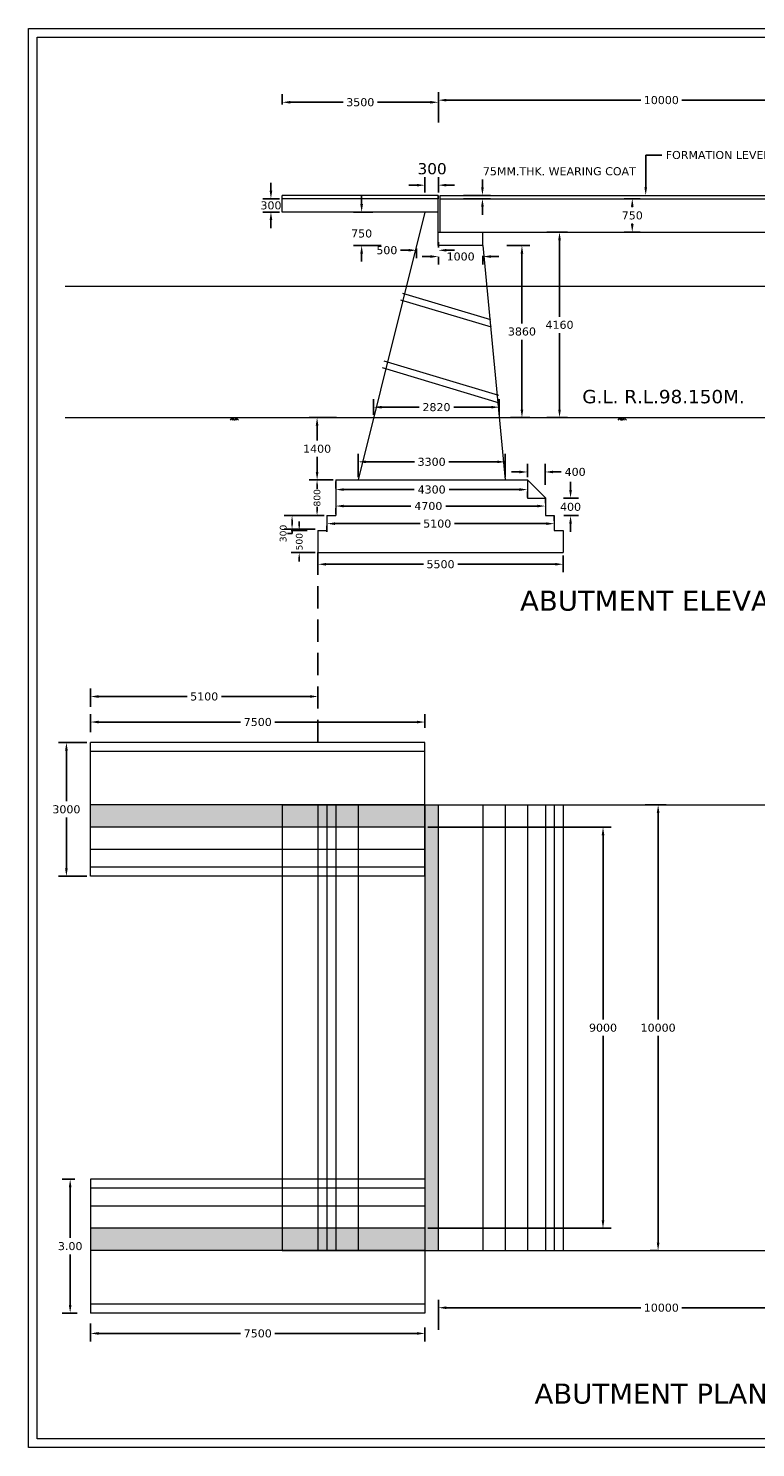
# Model space of a CAD drawing. Header units: metres. Extents: x 435.9 to 488.3, y 127.1 to 159.
# Tile 1 of 4: x 435.9 to 452.2, y 127.1 to 159. Entities that reach past the tile are written whole.
import ezdxf
from ezdxf import colors
from ezdxf.entities.mleader import LeaderData, LeaderLine
from ezdxf.math import Vec2, Vec3

# ---------------------------------------------------------------- set-up
doc = ezdxf.new("R2010")
doc.units = ezdxf.units.M
doc.header["$MEASUREMENT"] = 0
doc.linetypes.add('DASHED', pattern=[0.75, 0.5, -0.25])
doc.styles.get("Standard").update_dxf_attribs({"font": 'verdana.ttf'})
doc.dimstyles.get("Standard").update_dxf_attribs({"dimtxt": 0.18, "dimasz": 0.18, "dimexe": 0.18, "dimexo": 0.062, "dimgap": 0.09, "dimtad": 0, "dimtih": 1, "dimtoh": 1, "dimzin": 0, "dimdsep": 46, "dimtxsty": 'Standard', "dimcen": 0.09, "dimadec": 0, "dimazin": 0, "dimtfac": 1, "dimtofl": 0, "dimtmove": 0, "dimatfit": 3, "dimfxl": 1, "dimtolj": 1, "dimtzin": 0, "dimarcsym": 0})

# ---------------------------------------------------------------- blocks, each defined once
blk = doc.blocks.new('*D65')
at = {"color": 0, "lineweight": -2, "transparency": 16777216}
for p, q in [((445.084, 156.878), (445.084, 157.556)), ((445.264, 157.376), (449.625, 157.376)), ((454.904, 157.376), (450.542, 157.376)), ((455.084, 156.93), (455.084, 157.556))]:
    blk.add_line(p, q, dxfattribs=at)
at = {"color": 0, "transparency": 16777216}
for points in [[(445.264, 157.406), (445.264, 157.346), (445.084, 157.376)], [(454.904, 157.406), (454.904, 157.346), (455.084, 157.376)]]:
    blk.add_solid(points, dxfattribs=at)
at = {"layer": 'Defpoints', "color": 0, "transparency": 16777216}
for p in [(455.084, 157.376), (445.084, 156.816), (455.084, 156.868)]:
    blk.add_point(p, dxfattribs=at)
at = {"color": 0, "lineweight": 9, "transparency": 16777216, "insert": (450.084, 157.376), "char_height": 0.18, "attachment_point": 5}
blk.add_mtext('\\A1;10000', dxfattribs=at)
blk = doc.blocks.new('*D66')
at = {"color": 0, "lineweight": -2, "transparency": 16777216}
for p, q in [((442.384, 147.162), (442.384, 146.783)), ((447.884, 147.162), (447.884, 146.783)), ((442.564, 146.963), (444.748, 146.963)), ((447.704, 146.963), (445.519, 146.963))]:
    blk.add_line(p, q, dxfattribs=at)
at = {"color": 0, "transparency": 16777216}
for points in [[(442.564, 146.993), (442.564, 146.933), (442.384, 146.963)], [(447.704, 146.993), (447.704, 146.933), (447.884, 146.963)]]:
    blk.add_solid(points, dxfattribs=at)
at = {"layer": 'Defpoints', "color": 0, "transparency": 16777216}
for p in [(442.384, 147.224), (447.884, 147.224), (447.884, 146.963)]:
    blk.add_point(p, dxfattribs=at)
at = {"color": 0, "lineweight": 9, "transparency": 16777216, "insert": (445.134, 146.963), "char_height": 0.18, "attachment_point": 5}
blk.add_mtext('\\A1;5500', dxfattribs=at)
blk = doc.blocks.new('*D67')
at = {"color": 0, "lineweight": -2, "transparency": 16777216}
for p, q in [((442.384, 147.162), (442.384, 146.783)), ((447.884, 147.162), (447.884, 146.783)), ((442.564, 146.963), (444.748, 146.963)), ((447.704, 146.963), (445.519, 146.963))]:
    blk.add_line(p, q, dxfattribs=at)
at = {"color": 0, "transparency": 16777216}
for points in [[(442.564, 146.993), (442.564, 146.933), (442.384, 146.963)], [(447.704, 146.993), (447.704, 146.933), (447.884, 146.963)]]:
    blk.add_solid(points, dxfattribs=at)
at = {"layer": 'Defpoints', "color": 0, "transparency": 16777216}
for p in [(442.384, 147.224), (447.884, 147.224), (447.884, 146.963)]:
    blk.add_point(p, dxfattribs=at)
at = {"color": 0, "lineweight": 9, "transparency": 16777216, "insert": (445.134, 146.963), "char_height": 0.18, "attachment_point": 5}
blk.add_mtext('\\A1;5500', dxfattribs=at)
blk = doc.blocks.new('*D69')
at = {"color": 0, "lineweight": -2, "transparency": 16777216}
for p, q in [((442.784, 148.664), (442.784, 148.819)), ((442.964, 148.639), (444.542, 148.639)), ((446.904, 148.639), (445.326, 148.639)), ((447.084, 148.592), (447.084, 148.459))]:
    blk.add_line(p, q, dxfattribs=at)
at = {"color": 0, "transparency": 16777216}
for points in [[(442.964, 148.669), (442.964, 148.609), (442.784, 148.639)], [(446.904, 148.669), (446.904, 148.609), (447.084, 148.639)]]:
    blk.add_solid(points, dxfattribs=at)
at = {"layer": 'Defpoints', "color": 0, "transparency": 16777216}
for p in [(442.784, 148.602), (447.084, 148.654), (447.084, 148.639)]:
    blk.add_point(p, dxfattribs=at)
at = {"color": 0, "lineweight": 9, "transparency": 16777216, "insert": (444.934, 148.639), "char_height": 0.18, "attachment_point": 5}
blk.add_mtext('\\A1;4300', dxfattribs=at)
blk = doc.blocks.new('*D70')
at = {"color": 0, "lineweight": -2, "transparency": 16777216}
for p, q in [((447.484, 148.331), (447.484, 148.449)), ((442.784, 148.219), (442.784, 148.089)), ((442.964, 148.269), (444.468, 148.269)), ((447.304, 148.269), (445.252, 148.269))]:
    blk.add_line(p, q, dxfattribs=at)
at = {"color": 0, "transparency": 16777216}
for points in [[(442.964, 148.299), (442.964, 148.239), (442.784, 148.269)], [(447.304, 148.299), (447.304, 148.239), (447.484, 148.269)]]:
    blk.add_solid(points, dxfattribs=at)
at = {"layer": 'Defpoints', "color": 0, "transparency": 16777216}
for p in [(442.784, 148.281), (447.484, 148.269), (447.484, 148.269)]:
    blk.add_point(p, dxfattribs=at)
at = {"color": 0, "lineweight": 9, "transparency": 16777216, "insert": (444.86, 148.269), "char_height": 0.18, "attachment_point": 5}
blk.add_mtext('\\A1;4700', dxfattribs=at)
blk = doc.blocks.new('*D71')
at = {"color": 0, "lineweight": -2, "transparency": 16777216}
for p, q in [((442.584, 147.824), (442.584, 147.694)), ((442.764, 147.874), (444.675, 147.874)), ((447.504, 147.874), (445.445, 147.874)), ((447.684, 147.936), (447.684, 148.054))]:
    blk.add_line(p, q, dxfattribs=at)
at = {"color": 0, "transparency": 16777216}
for points in [[(442.764, 147.904), (442.764, 147.844), (442.584, 147.874)], [(447.504, 147.904), (447.504, 147.844), (447.684, 147.874)]]:
    blk.add_solid(points, dxfattribs=at)
at = {"layer": 'Defpoints', "color": 0, "transparency": 16777216}
for p in [(442.584, 147.886), (447.684, 147.874), (447.684, 147.874)]:
    blk.add_point(p, dxfattribs=at)
at = {"color": 0, "lineweight": 9, "transparency": 16777216, "insert": (445.06, 147.874), "char_height": 0.18, "attachment_point": 5}
blk.add_mtext('\\A1;5100', dxfattribs=at)
blk = doc.blocks.new('*D72')
at = {"color": 0, "lineweight": -2, "transparency": 16777216}
for p, q in [((442.544, 148.854), (442.185, 148.854)), ((442.365, 148.754), (442.365, 148.657)), ((442.365, 148.154), (442.365, 148.25)), ((442.522, 148.054), (442.185, 148.054))]:
    blk.add_line(p, q, dxfattribs=at)
at = {"color": 0, "transparency": 16777216}
for points in [[(442.348, 148.754), (442.381, 148.754), (442.365, 148.854)], [(442.348, 148.154), (442.381, 148.154), (442.365, 148.054)]]:
    blk.add_solid(points, dxfattribs=at)
at = {"layer": 'Defpoints', "color": 0, "transparency": 16777216}
for p in [(442.365, 148.854), (442.606, 148.854), (442.584, 148.054)]:
    blk.add_point(p, dxfattribs=at)
at = {"color": 0, "lineweight": 9, "transparency": 16777216, "insert": (442.365, 148.454), "char_height": 0.15, "width": 0.45644, "attachment_point": 5, "rotation": 90}
blk.add_mtext('\\A1;800', dxfattribs=at)
blk = doc.blocks.new('*D73')
at = {"color": 0, "lineweight": -2, "transparency": 16777216}
for p, q in [((442.344, 148.054), (441.623, 148.054)), ((442.322, 147.754), (441.623, 147.754)), ((441.803, 147.954), (441.803, 147.854)), ((441.803, 147.754), (441.803, 147.654)), ((441.803, 147.654), (441.703, 147.654))]:
    blk.add_line(p, q, dxfattribs=at)
at = {"color": 0, "transparency": 16777216}
for points in [[(441.787, 147.954), (441.82, 147.954), (441.803, 148.054)], [(441.787, 147.854), (441.82, 147.854), (441.803, 147.754)]]:
    blk.add_solid(points, dxfattribs=at)
at = {"layer": 'Defpoints', "color": 0, "transparency": 16777216}
for p in [(441.803, 148.054), (442.384, 147.754), (442.406, 148.054)]:
    blk.add_point(p, dxfattribs=at)
at = {"color": 0, "lineweight": 9, "transparency": 16777216, "insert": (441.605, 147.654), "char_height": 0.15, "attachment_point": 5, "rotation": 90}
blk.add_mtext('\\A1;300', dxfattribs=at)
blk = doc.blocks.new('*D74')
at = {"color": 0, "lineweight": -2, "transparency": 16777216}
for p, q in [((441.965, 147.824), (441.965, 147.924)), ((442.144, 147.724), (441.785, 147.724)), ((442.322, 147.224), (441.785, 147.224)), ((441.965, 147.124), (441.965, 147.024))]:
    blk.add_line(p, q, dxfattribs=at)
at = {"color": 0, "transparency": 16777216}
for points in [[(441.948, 147.824), (441.981, 147.824), (441.965, 147.724)], [(441.948, 147.124), (441.981, 147.124), (441.965, 147.224)]]:
    blk.add_solid(points, dxfattribs=at)
at = {"layer": 'Defpoints', "color": 0, "transparency": 16777216}
for p in [(441.965, 147.724), (442.206, 147.724), (442.384, 147.224)]:
    blk.add_point(p, dxfattribs=at)
at = {"color": 0, "lineweight": 9, "transparency": 16777216, "insert": (441.965, 147.469), "char_height": 0.15, "attachment_point": 5, "rotation": 90}
blk.add_mtext('\\A1;500', dxfattribs=at)
blk = doc.blocks.new('*D75')
at = {"color": 0, "lineweight": -2, "transparency": 16777216}
for p, q in [((441.584, 157.276), (441.584, 157.508)), ((441.764, 157.328), (442.947, 157.328)), ((444.904, 157.328), (443.72, 157.328)), ((445.084, 157.279), (445.084, 157.508))]:
    blk.add_line(p, q, dxfattribs=at)
at = {"color": 0, "transparency": 16777216}
for points in [[(441.764, 157.358), (441.764, 157.298), (441.584, 157.328)], [(444.904, 157.358), (444.904, 157.298), (445.084, 157.328)]]:
    blk.add_solid(points, dxfattribs=at)
at = {"layer": 'Defpoints', "color": 0, "transparency": 16777216}
for p in [(445.084, 157.328), (441.584, 157.214), (445.084, 157.217)]:
    blk.add_point(p, dxfattribs=at)
at = {"color": 0, "lineweight": 9, "transparency": 16777216, "insert": (443.334, 157.328), "char_height": 0.18, "attachment_point": 5}
blk.add_mtext('\\A1;3500', dxfattribs=at)
blk = doc.blocks.new('*D81')
at = {"color": 0, "lineweight": -2, "transparency": 16777216}
for p, q in [((444.604, 155.468), (444.424, 155.468)), ((444.784, 155.301), (444.784, 155.648)), ((445.084, 155.301), (445.084, 155.648)), ((445.264, 155.468), (445.444, 155.468))]:
    blk.add_line(p, q, dxfattribs=at)
at = {"color": 0, "transparency": 16777216}
for points in [[(444.604, 155.498), (444.604, 155.438), (444.784, 155.468)], [(445.264, 155.498), (445.264, 155.438), (445.084, 155.468)]]:
    blk.add_solid(points, dxfattribs=at)
at = {"layer": 'Defpoints', "color": 0, "transparency": 16777216}
for p in [(445.084, 155.468), (444.784, 155.239), (445.084, 155.239)]:
    blk.add_point(p, dxfattribs=at)
at = {"color": 0, "lineweight": 9, "transparency": 16777216, "insert": (444.944, 155.836), "char_height": 0.25, "attachment_point": 5}
blk.add_mtext('\\A1;300', dxfattribs=at)
blk = doc.blocks.new('*D80')
at = {"color": 0, "lineweight": -2, "transparency": 16777216}
for p, q in [((446.073, 155.419), (446.073, 155.599)), ((445.651, 155.239), (446.253, 155.239)), ((445.651, 155.164), (446.253, 155.164)), ((446.073, 154.984), (446.073, 154.804))]:
    blk.add_line(p, q, dxfattribs=at)
at = {"color": 0, "transparency": 16777216}
for points in [[(446.043, 155.419), (446.103, 155.419), (446.073, 155.239)], [(446.043, 154.984), (446.103, 154.984), (446.073, 155.164)]]:
    blk.add_solid(points, dxfattribs=at)
at = {"layer": 'Defpoints', "color": 0, "transparency": 16777216}
for p in [(445.589, 155.239), (445.589, 155.164), (446.073, 155.239)]:
    blk.add_point(p, dxfattribs=at)
at = {"color": 0, "lineweight": 9, "transparency": 16777216, "insert": (447.798, 155.779), "char_height": 0.18, "attachment_point": 5}
blk.add_mtext('\\A1;75MM.THK. WEARING COAT', dxfattribs=at)
blk = doc.blocks.new('*D82')
at = {"color": 0, "lineweight": -2, "transparency": 16777216}
for p, q in [((444.904, 153.867), (444.724, 153.867)), ((445.084, 153.858), (445.084, 153.687)), ((446.084, 153.88), (446.084, 153.687)), ((446.264, 153.867), (446.444, 153.867))]:
    blk.add_line(p, q, dxfattribs=at)
at = {"color": 0, "transparency": 16777216}
for points in [[(444.904, 153.897), (444.904, 153.837), (445.084, 153.867)], [(446.264, 153.897), (446.264, 153.837), (446.084, 153.867)]]:
    blk.add_solid(points, dxfattribs=at)
at = {"layer": 'Defpoints', "color": 0, "transparency": 16777216}
for p in [(445.084, 153.92), (446.084, 153.942), (446.084, 153.867)]:
    blk.add_point(p, dxfattribs=at)
at = {"color": 0, "lineweight": 9, "transparency": 16777216, "insert": (445.584, 153.867), "char_height": 0.18, "attachment_point": 5}
blk.add_mtext('\\A1;1000', dxfattribs=at)
blk = doc.blocks.new('*D83')
at = {"color": 0, "lineweight": -2, "transparency": 16777216}
for p, q in [((445.084, 154.07), (445.084, 154.188)), ((444.415, 154.008), (444.235, 154.008)), ((444.595, 154.046), (444.595, 153.828)), ((445.264, 154.008), (445.444, 154.008))]:
    blk.add_line(p, q, dxfattribs=at)
at = {"color": 0, "transparency": 16777216}
for points in [[(444.415, 154.038), (444.415, 153.978), (444.595, 154.008)], [(445.264, 154.038), (445.264, 153.978), (445.084, 154.008)]]:
    blk.add_solid(points, dxfattribs=at)
at = {"layer": 'Defpoints', "color": 0, "transparency": 16777216}
for p in [(444.595, 154.108), (444.595, 154.008), (445.084, 154.008)]:
    blk.add_point(p, dxfattribs=at)
at = {"color": 0, "lineweight": 9, "transparency": 16777216, "insert": (443.929, 154.008), "char_height": 0.18, "attachment_point": 5}
blk.add_mtext('\\A1;500', dxfattribs=at)
blk = doc.blocks.new('*D84')
at = {"color": 0, "lineweight": -2, "transparency": 16777216}
for p, q in [((441.33, 155.344), (441.33, 155.524)), ((441.522, 155.164), (441.15, 155.164)), ((441.522, 154.864), (441.15, 154.864)), ((441.33, 154.684), (441.33, 154.504))]:
    blk.add_line(p, q, dxfattribs=at)
at = {"color": 0, "transparency": 16777216}
for points in [[(441.3, 155.344), (441.36, 155.344), (441.33, 155.164)], [(441.3, 154.684), (441.36, 154.684), (441.33, 154.864)]]:
    blk.add_solid(points, dxfattribs=at)
at = {"layer": 'Defpoints', "color": 0, "transparency": 16777216}
for p in [(441.584, 155.164), (441.33, 154.864), (441.584, 154.864)]:
    blk.add_point(p, dxfattribs=at)
at = {"color": 0, "lineweight": 9, "transparency": 16777216, "insert": (441.33, 155.014), "char_height": 0.18, "attachment_point": 5}
blk.add_mtext('\\A1;300', dxfattribs=at)
blk = doc.blocks.new('*D85')
at = {"color": 0, "lineweight": -2, "transparency": 16777216}
for p, q in [((449.255, 155.164), (449.613, 155.164)), ((449.433, 154.984), (449.433, 154.972)), ((449.433, 154.594), (449.433, 154.605)), ((449.255, 154.414), (449.613, 154.414))]:
    blk.add_line(p, q, dxfattribs=at)
at = {"color": 0, "transparency": 16777216}
for points in [[(449.403, 154.984), (449.463, 154.984), (449.433, 155.164)], [(449.403, 154.594), (449.463, 154.594), (449.433, 154.414)]]:
    blk.add_solid(points, dxfattribs=at)
at = {"layer": 'Defpoints', "color": 0, "transparency": 16777216}
for p in [(449.193, 155.164), (449.193, 154.414), (449.433, 154.414)]:
    blk.add_point(p, dxfattribs=at)
at = {"color": 0, "lineweight": 9, "transparency": 16777216, "insert": (449.433, 154.789), "char_height": 0.18, "attachment_point": 5}
blk.add_mtext('\\A1;750', dxfattribs=at)
blk = doc.blocks.new('*D86')
at = {"color": 0, "lineweight": -2, "transparency": 16777216}
for p, q in [((443.284, 148.916), (443.284, 149.441)), ((446.584, 148.916), (446.584, 149.441)), ((443.464, 149.261), (444.547, 149.261)), ((446.404, 149.261), (445.32, 149.261))]:
    blk.add_line(p, q, dxfattribs=at)
at = {"color": 0, "transparency": 16777216}
for points in [[(443.464, 149.291), (443.464, 149.231), (443.284, 149.261)], [(446.404, 149.291), (446.404, 149.231), (446.584, 149.261)]]:
    blk.add_solid(points, dxfattribs=at)
at = {"layer": 'Defpoints', "color": 0, "transparency": 16777216}
for p in [(446.584, 149.261), (443.284, 148.854), (446.584, 148.854)]:
    blk.add_point(p, dxfattribs=at)
at = {"color": 0, "lineweight": 9, "transparency": 16777216, "insert": (444.934, 149.261), "char_height": 0.18, "attachment_point": 5}
blk.add_mtext('\\A1;3300', dxfattribs=at)
blk = doc.blocks.new('*D87')
at = {"color": 0, "lineweight": -2, "transparency": 16777216}
for p, q in [((443.633, 150.316), (443.633, 150.667)), ((446.451, 150.316), (446.451, 150.667)), ((443.813, 150.487), (444.655, 150.487)), ((446.271, 150.487), (445.429, 150.487))]:
    blk.add_line(p, q, dxfattribs=at)
at = {"color": 0, "transparency": 16777216}
for points in [[(443.813, 150.517), (443.813, 150.457), (443.633, 150.487)], [(446.271, 150.517), (446.271, 150.457), (446.451, 150.487)]]:
    blk.add_solid(points, dxfattribs=at)
at = {"layer": 'Defpoints', "color": 0, "transparency": 16777216}
for p in [(446.451, 150.487), (443.633, 150.254), (446.451, 150.254)]:
    blk.add_point(p, dxfattribs=at)
at = {"color": 0, "lineweight": 9, "transparency": 16777216, "insert": (445.042, 150.487), "char_height": 0.18, "attachment_point": 5}
blk.add_mtext('\\A1;2820', dxfattribs=at)
blk = doc.blocks.new('*D88')
at = {"color": 0, "lineweight": -2, "transparency": 16777216}
for p, q in [((445.084, 129.784), (445.084, 130.463)), ((445.264, 130.283), (449.625, 130.283)), ((454.904, 130.283), (450.542, 130.283)), ((455.084, 129.836), (455.084, 130.463))]:
    blk.add_line(p, q, dxfattribs=at)
at = {"color": 0, "transparency": 16777216}
for points in [[(445.264, 130.313), (445.264, 130.253), (445.084, 130.283)], [(454.904, 130.313), (454.904, 130.253), (455.084, 130.283)]]:
    blk.add_solid(points, dxfattribs=at)
at = {"layer": 'Defpoints', "color": 0, "transparency": 16777216}
for p in [(455.084, 130.283), (445.084, 129.722), (455.084, 129.774)]:
    blk.add_point(p, dxfattribs=at)
at = {"color": 0, "lineweight": 9, "transparency": 16777216, "insert": (450.084, 130.283), "char_height": 0.18, "attachment_point": 5}
blk.add_mtext('\\A1;10000', dxfattribs=at)
blk = doc.blocks.new('*D89')
at = {"color": 0, "lineweight": -2, "transparency": 16777216}
for p, q in [((449.725, 141.564), (450.193, 141.564)), ((450.013, 141.384), (450.013, 136.748)), ((450.013, 131.744), (450.013, 136.38)), ((450.022, 131.564), (449.833, 131.564))]:
    blk.add_line(p, q, dxfattribs=at)
at = {"color": 0, "transparency": 16777216}
for points in [[(449.983, 141.384), (450.043, 141.384), (450.013, 141.564)], [(449.983, 131.744), (450.043, 131.744), (450.013, 131.564)]]:
    blk.add_solid(points, dxfattribs=at)
at = {"layer": 'Defpoints', "color": 0, "transparency": 16777216}
for p in [(449.663, 141.564), (450.013, 131.564), (450.084, 131.564)]:
    blk.add_point(p, dxfattribs=at)
at = {"color": 0, "lineweight": 9, "transparency": 16777216, "insert": (450.013, 136.564), "char_height": 0.18, "attachment_point": 5}
blk.add_mtext('\\A1;10000', dxfattribs=at)
blk = doc.blocks.new('*D99')
at = {"color": 0, "lineweight": -2, "transparency": 16777216}
for p, q in [((437.284, 143.199), (437.284, 143.603)), ((437.464, 143.423), (440.646, 143.423)), ((444.604, 143.423), (441.421, 143.423)), ((444.784, 143.29), (444.784, 143.603))]:
    blk.add_line(p, q, dxfattribs=at)
at = {"color": 0, "transparency": 16777216}
for points in [[(437.464, 143.453), (437.464, 143.393), (437.284, 143.423)], [(444.604, 143.453), (444.604, 143.393), (444.784, 143.423)]]:
    blk.add_solid(points, dxfattribs=at)
at = {"layer": 'Defpoints', "color": 0, "transparency": 16777216}
for p in [(437.284, 143.423), (437.284, 143.137), (444.784, 143.228)]:
    blk.add_point(p, dxfattribs=at)
at = {"color": 0, "lineweight": 9, "transparency": 16777216, "insert": (441.034, 143.423), "char_height": 0.18, "attachment_point": 5}
blk.add_mtext('\\A1;7500', dxfattribs=at)
blk = doc.blocks.new('*D100')
at = {"color": 0, "lineweight": -2, "transparency": 16777216}
for p, q in [((437.198, 142.964), (436.563, 142.964)), ((436.743, 142.784), (436.743, 141.648)), ((436.743, 140.144), (436.743, 141.28)), ((437.198, 139.964), (436.563, 139.964))]:
    blk.add_line(p, q, dxfattribs=at)
at = {"color": 0, "transparency": 16777216}
for points in [[(436.713, 142.784), (436.773, 142.784), (436.743, 142.964)], [(436.713, 140.144), (436.773, 140.144), (436.743, 139.964)]]:
    blk.add_solid(points, dxfattribs=at)
at = {"layer": 'Defpoints', "color": 0, "transparency": 16777216}
for p in [(437.26, 142.964), (436.743, 139.964), (437.26, 139.964)]:
    blk.add_point(p, dxfattribs=at)
at = {"color": 0, "lineweight": 9, "transparency": 16777216, "insert": (436.743, 141.464), "char_height": 0.18, "attachment_point": 5}
blk.add_mtext('\\A1;3000', dxfattribs=at)
blk = doc.blocks.new('*D105')
at = {"color": 0, "lineweight": -2, "transparency": 16777216}
for p, q in [((437.284, 129.929), (437.284, 129.526)), ((437.464, 129.706), (440.646, 129.706)), ((444.604, 129.706), (441.421, 129.706)), ((444.784, 129.838), (444.784, 129.526))]:
    blk.add_line(p, q, dxfattribs=at)
at = {"color": 0, "transparency": 16777216}
for points in [[(437.464, 129.736), (437.464, 129.676), (437.284, 129.706)], [(444.604, 129.736), (444.604, 129.676), (444.784, 129.706)]]:
    blk.add_solid(points, dxfattribs=at)
at = {"layer": 'Defpoints', "color": 0, "transparency": 16777216}
for p in [(437.284, 129.991), (437.284, 129.706), (444.784, 129.9)]:
    blk.add_point(p, dxfattribs=at)
at = {"color": 0, "lineweight": 9, "transparency": 16777216, "insert": (441.034, 129.706), "char_height": 0.18, "attachment_point": 5}
blk.add_mtext('\\A1;7500', dxfattribs=at)
blk = doc.blocks.new('*D106')
at = {"color": 0, "lineweight": -2, "transparency": 16777216}
for p, q in [((436.936, 133.164), (436.648, 133.164)), ((436.828, 132.984), (436.828, 131.848)), ((436.828, 130.344), (436.828, 131.48)), ((436.985, 130.164), (436.648, 130.164))]:
    blk.add_line(p, q, dxfattribs=at)
at = {"color": 0, "transparency": 16777216}
for points in [[(436.798, 132.984), (436.858, 132.984), (436.828, 133.164)], [(436.798, 130.344), (436.858, 130.344), (436.828, 130.164)]]:
    blk.add_solid(points, dxfattribs=at)
at = {"layer": 'Defpoints', "color": 0, "transparency": 16777216}
for p in [(436.828, 133.164), (436.998, 133.164), (437.047, 130.164)]:
    blk.add_point(p, dxfattribs=at)
at = {"color": 0, "lineweight": 9, "transparency": 16777216, "insert": (436.828, 131.664), "char_height": 0.18, "attachment_point": 5}
blk.add_mtext('\\A1;3.00', dxfattribs=at)
blk = doc.blocks.new('*D107')
at = {"color": 0, "lineweight": -2, "transparency": 16777216}
for p, q in [((442.802, 150.254), (442.185, 150.254)), ((442.365, 150.074), (442.365, 149.737)), ((442.365, 149.034), (442.365, 149.37)), ((442.722, 148.854), (442.185, 148.854))]:
    blk.add_line(p, q, dxfattribs=at)
at = {"color": 0, "transparency": 16777216}
for points in [[(442.335, 150.074), (442.395, 150.074), (442.365, 150.254)], [(442.335, 149.034), (442.395, 149.034), (442.365, 148.854)]]:
    blk.add_solid(points, dxfattribs=at)
at = {"layer": 'Defpoints', "color": 0, "transparency": 16777216}
for p in [(442.864, 150.254), (442.365, 148.854), (442.784, 148.854)]:
    blk.add_point(p, dxfattribs=at)
at = {"color": 0, "lineweight": 9, "transparency": 16777216, "insert": (442.365, 149.554), "char_height": 0.18, "attachment_point": 5}
blk.add_mtext('\\A1;1400', dxfattribs=at)
blk = doc.blocks.new('*D108')
at = {"color": 0, "lineweight": -2, "transparency": 16777216}
for p, q in [((446.904, 149.034), (446.724, 149.034)), ((447.084, 148.916), (447.084, 149.214)), ((447.479, 148.744), (447.479, 149.214)), ((447.659, 149.034), (447.839, 149.034))]:
    blk.add_line(p, q, dxfattribs=at)
at = {"color": 0, "transparency": 16777216}
for points in [[(446.904, 149.064), (446.904, 149.004), (447.084, 149.034)], [(447.659, 149.064), (447.659, 149.004), (447.479, 149.034)]]:
    blk.add_solid(points, dxfattribs=at)
at = {"layer": 'Defpoints', "color": 0, "transparency": 16777216}
for p in [(447.479, 149.034), (447.084, 148.854), (447.479, 148.682)]:
    blk.add_point(p, dxfattribs=at)
at = {"color": 0, "lineweight": 9, "transparency": 16777216, "insert": (448.152, 149.034), "char_height": 0.18, "attachment_point": 5}
blk.add_mtext('\\A1;400', dxfattribs=at)
blk = doc.blocks.new('*D109')
at = {"color": 0, "lineweight": -2, "transparency": 16777216}
for p, q in [((448.049, 148.629), (448.049, 148.809)), ((447.891, 148.449), (448.229, 148.449)), ((447.897, 148.054), (448.229, 148.054)), ((448.049, 147.874), (448.049, 147.694))]:
    blk.add_line(p, q, dxfattribs=at)
at = {"color": 0, "transparency": 16777216}
for points in [[(448.019, 148.629), (448.079, 148.629), (448.049, 148.449)], [(448.019, 147.874), (448.079, 147.874), (448.049, 148.054)]]:
    blk.add_solid(points, dxfattribs=at)
at = {"layer": 'Defpoints', "color": 0, "transparency": 16777216}
for p in [(447.829, 148.449), (447.835, 148.054), (448.049, 148.054)]:
    blk.add_point(p, dxfattribs=at)
at = {"color": 0, "lineweight": 9, "transparency": 16777216, "insert": (448.049, 148.251), "char_height": 0.18, "attachment_point": 5}
blk.add_mtext('\\A1;400', dxfattribs=at)
blk = doc.blocks.new('*D110')
at = {"color": 0, "lineweight": -2, "transparency": 16777216}
for p, q in [((437.284, 143.765), (437.284, 144.176)), ((437.464, 143.996), (439.448, 143.996)), ((442.204, 143.996), (440.219, 143.996)), ((442.384, 143.798), (442.384, 144.176))]:
    blk.add_line(p, q, dxfattribs=at)
at = {"color": 0, "transparency": 16777216}
for points in [[(437.464, 144.026), (437.464, 143.966), (437.284, 143.996)], [(442.204, 144.026), (442.204, 143.966), (442.384, 143.996)]]:
    blk.add_solid(points, dxfattribs=at)
at = {"layer": 'Defpoints', "color": 0, "transparency": 16777216}
for p in [(437.284, 143.996), (437.284, 143.703), (442.384, 143.736)]:
    blk.add_point(p, dxfattribs=at)
at = {"color": 0, "transparency": 16777216, "insert": (439.834, 143.996), "char_height": 0.18, "attachment_point": 5}
blk.add_mtext('\\A1;5100', dxfattribs=at)
blk = doc.blocks.new('*D111')
at = {"color": 0, "lineweight": -2, "transparency": 16777216}
for p, q in [((447.514, 154.414), (447.982, 154.414)), ((447.802, 154.234), (447.802, 152.517)), ((447.802, 150.434), (447.802, 152.15)), ((447.514, 150.254), (447.982, 150.254))]:
    blk.add_line(p, q, dxfattribs=at)
at = {"color": 0, "transparency": 16777216}
for points in [[(447.772, 154.234), (447.832, 154.234), (447.802, 154.414)], [(447.772, 150.434), (447.832, 150.434), (447.802, 150.254)]]:
    blk.add_solid(points, dxfattribs=at)
at = {"layer": 'Defpoints', "color": 0, "transparency": 16777216}
for p in [(447.452, 154.414), (447.452, 150.254), (447.802, 150.254)]:
    blk.add_point(p, dxfattribs=at)
at = {"color": 0, "transparency": 16777216, "insert": (447.802, 152.334), "char_height": 0.18, "attachment_point": 5}
blk.add_mtext('\\A1;4160', dxfattribs=at)
blk = doc.blocks.new('*D112')
at = {"color": 0, "lineweight": -2, "transparency": 16777216}
for p, q in [((446.617, 154.114), (447.139, 154.114)), ((446.959, 153.934), (446.959, 152.368)), ((446.959, 150.434), (446.959, 152)), ((446.704, 150.254), (447.139, 150.254))]:
    blk.add_line(p, q, dxfattribs=at)
at = {"color": 0, "transparency": 16777216}
for points in [[(446.929, 153.934), (446.989, 153.934), (446.959, 154.114)], [(446.929, 150.434), (446.989, 150.434), (446.959, 150.254)]]:
    blk.add_solid(points, dxfattribs=at)
at = {"layer": 'Defpoints', "color": 0, "transparency": 16777216}
for p in [(446.555, 154.114), (446.642, 150.254), (446.959, 150.254)]:
    blk.add_point(p, dxfattribs=at)
at = {"color": 0, "transparency": 16777216, "insert": (446.959, 152.184), "char_height": 0.18, "attachment_point": 5}
blk.add_mtext('\\A1;3860', dxfattribs=at)
blk = doc.blocks.new('*D113')
at = {"color": 0, "lineweight": -2, "transparency": 16777216}
for p, q in [((443.364, 155.044), (443.364, 155.224)), ((443.612, 154.864), (443.184, 154.864)), ((443.799, 154.114), (443.184, 154.114)), ((443.364, 153.934), (443.364, 153.754))]:
    blk.add_line(p, q, dxfattribs=at)
at = {"color": 0, "transparency": 16777216}
for points in [[(443.334, 155.044), (443.394, 155.044), (443.364, 154.864)], [(443.334, 153.934), (443.394, 153.934), (443.364, 154.114)]]:
    blk.add_solid(points, dxfattribs=at)
at = {"layer": 'Defpoints', "color": 0, "transparency": 16777216}
for p in [(443.674, 154.864), (443.364, 154.114), (443.861, 154.114)]:
    blk.add_point(p, dxfattribs=at)
at = {"color": 0, "transparency": 16777216, "insert": (443.364, 154.383), "char_height": 0.18, "attachment_point": 5}
blk.add_mtext('\\A1;750', dxfattribs=at)
blk = doc.blocks.new('*D130')
at = {"color": 0, "lineweight": -2, "transparency": 16777216}
for p, q in [((444.846, 141.064), (448.957, 141.064)), ((448.777, 140.884), (448.777, 136.748)), ((448.777, 132.244), (448.777, 136.38)), ((444.846, 132.064), (448.957, 132.064))]:
    blk.add_line(p, q, dxfattribs=at)
at = {"color": 0, "transparency": 16777216}
for points in [[(448.747, 140.884), (448.807, 140.884), (448.777, 141.064)], [(448.747, 132.244), (448.807, 132.244), (448.777, 132.064)]]:
    blk.add_solid(points, dxfattribs=at)
at = {"layer": 'Defpoints', "color": 0, "transparency": 16777216}
for p in [(444.784, 141.064), (444.784, 132.064), (448.777, 132.064)]:
    blk.add_point(p, dxfattribs=at)
at = {"color": 0, "transparency": 16777216, "insert": (448.777, 136.564), "char_height": 0.18, "attachment_point": 5}
blk.add_mtext('\\A1;9000', dxfattribs=at)

msp = doc.modelspace()

# ---------------------------------------------------------------- hatches: boundary and pattern name
at = {"lineweight": 9}
h = msp.add_hatch(dxfattribs=at)
h.set_pattern_fill('AR-CONC', color=256, scale=0.01)
h.set_pattern_definition([(50, (476.18057, 14.93907), (0.071726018, -0.006275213), [0.0075, -0.0825]), (355, (476.18057, 14.93907), (-0.013875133, 0.075219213), [0.006, -0.066]), (100.451444, (476.186545, 14.93855), (0.057850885, 0.068944), [0.00637402, -0.07011421]), (46.1842, (476.18057, 14.95907), (0.106724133, -0.01655193), [0.01125, -0.12375]), (96.635635, (476.18946, 14.95769), (0.093466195, 0.09741186), [0.00956103, -0.10517138]), (351.18416, (476.18057, 14.95907), (0.09346619, 0.09741186), [0.009, -0.099]), (21, (476.19057, 14.95407), (0.059690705, -0.04026189), [0.0075, -0.0825]), (326, (476.19057, 14.95407), (0.024331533, 0.072515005), [0.006, -0.066]), (71.451445, (476.19554, 14.950716), (0.084022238, 0.032253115), [0.00637402, -0.07011421]), (37.5, (476.180567, 14.939072), (0.0012159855, 0.0332893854), [0, -0.0652, 0, -0.067, 0, -0.06625]), (7.5, (476.180567, 14.93907), (0.026306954, 0.039441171), [0, -0.0382, 0, -0.0637, 0, -0.02525]), (327.5, (476.158267, 14.939072), (0.0533822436, -0.002255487), [0, -0.025, 0, -0.078, 0, -0.1035]), (317.5, (476.148267, 14.93907), (0.058318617, 0.010010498), [0, -0.0325, 0, -0.0518, 0, -0.0735])])
h.paths.add_polyline_path([(444.7838, 141.5641), (437.2838, 141.5641), (437.2838, 141.0641), (444.7838, 141.0641)])
h = msp.add_hatch(dxfattribs=at)
h.set_pattern_fill('AR-CONC', color=256, scale=0.01)
h.set_pattern_definition([(50, (455.81975, 0), (0.071726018, -0.006275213), [0.0075, -0.0825]), (355, (455.81975, 0), (-0.013875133, 0.075219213), [0.006, -0.066]), (100.451444, (455.82573, -0.00052), (0.057850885, 0.068944), [0.00637402, -0.07011421]), (46.1842, (455.81975, 0.02), (0.106724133, -0.01655193), [0.01125, -0.12375]), (96.635635, (455.82865, 0.01862), (0.093466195, 0.09741186), [0.00956103, -0.10517138]), (351.18416, (455.81975, 0.02), (0.093466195, 0.09741186), [0.009, -0.099]), (21, (455.82975, 0.015), (0.059690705, -0.04026189), [0.0075, -0.0825]), (326, (455.82975, 0.015), (0.024331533, 0.072515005), [0.006, -0.066]), (71.451445, (455.834726, 0.011645), (0.084022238, 0.032253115), [0.00637402, -0.07011421]), (37.5, (455.819752, 0), (0.0012159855, 0.0332893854), [0, -0.0652, 0, -0.067, 0, -0.06625]), (7.5, (455.819752, 0), (0.026306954, 0.039441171), [0, -0.0382, 0, -0.0637, 0, -0.02525]), (327.5, (455.797452, 0), (0.0533822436, -0.002255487), [0, -0.025, 0, -0.078, 0, -0.1035]), (317.5, (455.78745, 0), (0.058318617, 0.010010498), [0, -0.0325, 0, -0.0518, 0, -0.0735])])
h.paths.add_polyline_path([(445.0838, 141.5641), (444.7838, 141.5641), (444.7838, 131.5641), (445.0838, 131.5641)])
h = msp.add_hatch(dxfattribs=at)
h.set_pattern_fill('AR-CONC', color=256, scale=0.01)
h.set_pattern_definition([(50, (476.18057, 8.13907), (0.071726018, -0.006275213), [0.0075, -0.0825]), (355, (476.18057, 8.13907), (-0.013875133, 0.075219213), [0.006, -0.066]), (100.451444, (476.186545, 8.13855), (0.057850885, 0.068944), [0.00637402, -0.07011421]), (46.1842, (476.18057, 8.15907), (0.106724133, -0.01655193), [0.01125, -0.12375]), (96.63564, (476.18946, 8.15769), (0.093466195, 0.09741186), [0.00956103, -0.10517138]), (351.18416, (476.18057, 8.15907), (0.09346619, 0.09741186), [0.009, -0.099]), (21, (476.19057, 8.15407), (0.059690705, -0.04026189), [0.0075, -0.0825]), (326, (476.19057, 8.15407), (0.024331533, 0.072515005), [0.006, -0.066]), (71.451445, (476.19554, 8.150716), (0.084022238, 0.032253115), [0.00637402, -0.07011421]), (37.5, (476.180567, 8.139072), (0.0012159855, 0.0332893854), [0, -0.0652, 0, -0.067, 0, -0.06625]), (7.5, (476.180567, 8.13907), (0.026306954, 0.039441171), [0, -0.0382, 0, -0.0637, 0, -0.02525]), (327.5, (476.158267, 8.139072), (0.0533822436, -0.002255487), [0, -0.025, 0, -0.078, 0, -0.1035]), (317.5, (476.148267, 8.13907), (0.058318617, 0.010010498), [0, -0.0325, 0, -0.0518, 0, -0.0735])])
h.paths.add_polyline_path([(444.7838, 131.5641), (444.7838, 132.0641), (437.2838, 132.0641), (437.2838, 131.5641)])

# ---------------------------------------------------------------- linework, layer by layer
for p, q in [((445.0838, 155.2387), (441.5838, 155.2387)), ((441.5838, 154.8637), (441.5838, 155.2387)), ((445.0838, 155.1637), (441.5838, 155.1637)), ((445.0838, 155.2387), (445.0838, 155.1637)), ((445.0838, 154.8637), (445.0838, 155.2387)), ((445.1238, 155.2387), (455.0438, 155.2387)), ((445.1238, 154.8637), (445.1238, 155.2387)), ((445.1238, 155.1637), (455.0438, 155.1637)), ((444.7838, 154.8637), (441.5838, 154.8637)), ((444.7838, 154.8637), (443.2838, 148.8537)), ((445.0838, 154.8637), (444.7838, 154.8637)), ((445.0838, 154.1137), (445.0838, 154.8637)), ((445.1238, 154.4137), (445.1238, 154.8637)), ((445.0838, 154.4137), (455.0838, 154.4137)), ((446.0838, 154.1137), (446.0838, 154.4137)), ((446.0838, 154.1137), (445.0838, 154.1137)), ((446.0838, 154.1137), (446.5838, 148.8537)), ((436.7179, 153.2037), (462.2216, 153.2037)), ((446.2764, 152.2802), (444.2463, 152.8893)), ((446.2647, 152.4468), (444.2873, 153.04)), ((446.455, 150.5799), (443.8319, 151.3669)), ((446.4433, 150.7465), (443.8729, 151.5176)), ((436.7179, 150.2537), (462.2216, 150.2537)), ((440.4554, 150.2537), (440.4148, 150.1924)), ((440.4554, 150.2537), (440.5113, 150.1889)), ((440.463, 150.1924), (440.5029, 150.2537)), ((440.5029, 150.2537), (440.5597, 150.1924)), ((440.5461, 150.2537), (440.5113, 150.1889)), ((440.5461, 150.2537), (440.6062, 150.1924)), ((449.1517, 150.2537), (449.1111, 150.1924)), ((449.1517, 150.2537), (449.2076, 150.1889)), ((449.1593, 150.1924), (449.1992, 150.2537)), ((449.1992, 150.2537), (449.256, 150.1924)), ((449.2424, 150.2537), (449.2076, 150.1889)), ((449.2424, 150.2537), (449.3025, 150.1924)), ((442.7838, 148.8537), (447.0838, 148.8537)), ((442.7838, 148.8537), (442.7838, 148.0537)), ((447.0838, 148.8537), (447.4838, 148.4537)), ((447.0838, 148.8537), (447.0838, 148.4488)), ((447.0838, 148.4488), (447.4838, 148.4488)), ((447.4838, 148.4537), (447.4838, 148.0537)), ((442.5838, 148.0537), (442.7838, 148.0537)), ((442.5838, 148.0537), (442.5838, 147.7537)), ((447.4838, 148.0537), (447.6838, 148.0537)), ((447.6838, 148.0237), (447.6838, 147.7237)), ((442.3838, 147.7237), (442.5838, 147.7237)), ((442.3838, 147.7237), (442.3838, 147.2237)), ((447.6838, 147.7237), (447.8838, 147.7237)), ((447.8838, 147.7237), (447.8838, 147.2237)), ((442.3838, 147.2237), (447.8838, 147.2237)), ((442.3838, 147.2237), (447.8838, 147.2237)), ((437.2838, 139.9641), (437.2838, 142.9641)), ((444.7838, 142.9641), (437.2838, 142.9641)), ((444.7838, 142.7641), (437.2838, 142.7641)), ((444.7838, 139.9641), (444.7838, 142.9641)), ((444.7838, 141.5641), (437.2838, 141.5641)), ((441.5838, 141.5641), (458.5838, 141.5641)), ((441.5838, 141.5641), (441.5838, 131.5641)), ((442.3838, 141.5641), (442.3838, 131.5641)), ((442.5838, 141.5641), (442.5838, 131.5641)), ((442.7838, 141.5641), (442.7838, 131.5641)), ((443.2838, 141.5641), (443.2838, 131.5641)), ((444.7838, 141.5641), (444.7838, 131.5641)), ((445.0838, 141.5641), (445.0838, 131.5641)), ((446.0838, 141.5641), (446.0838, 131.5641)), ((446.5838, 141.5641), (446.5838, 131.5641)), ((447.0838, 141.5641), (447.0838, 131.5641)), ((447.4838, 141.5641), (447.4838, 131.5641)), ((447.6838, 141.5641), (447.6838, 131.5641)), ((447.8838, 141.5641), (447.8838, 131.5641)), ((444.7838, 141.0641), (437.2838, 141.0641)), ((444.7838, 140.5641), (437.2838, 140.5641)), ((444.7838, 140.1641), (437.2838, 140.1641)), ((444.7838, 139.9641), (437.2838, 139.9641)), ((437.2838, 133.1641), (437.2838, 130.1641)), ((444.7838, 133.1641), (437.2838, 133.1641)), ((444.7838, 133.1641), (444.7838, 130.1641)), ((444.7838, 132.9641), (437.2838, 132.9641)), ((444.7838, 132.5641), (437.2838, 132.5641)), ((444.7838, 132.0641), (437.2838, 132.0641)), ((444.7838, 131.5641), (437.2838, 131.5641)), ((441.5838, 131.5641), (458.5838, 131.5641)), ((444.7838, 130.3641), (437.2838, 130.3641)), ((444.7838, 130.1641), (437.2838, 130.1641))]:
    msp.add_line(p, q, dxfattribs=at)
at = {"linetype": 'DASHED'}
msp.add_line((442.3838, 147.2237), (442.3838, 142.9641), dxfattribs=at)
at = {"lineweight": 9}
for points in [[(488.3287, 127.1442), (435.891, 127.1442), (435.891, 158.9861), (488.3287, 158.9861)], [(488.1287, 127.3442), (436.091, 127.3442), (436.091, 158.7861), (488.1287, 158.7861)]]:
    msp.add_lwpolyline(points, close=True, dxfattribs=at)

# ---------------------------------------------------------------- texts
for s, height, p in [('G.L. R.L.98.150M.', 0.3, (448.313, 150.5748)), ('ABUTMENT ELEVATION ', 0.45, (446.9171, 145.9219)), ('ABUTMENT PLAN ', 0.45, (447.2406, 128.1308))]:
    msp.add_text(s, height=height, dxfattribs=at).set_placement(p)

# ---------------------------------------------------------------- dimensions: what is measured, and where the dimension line sits
for base, p1, p2, text, picture, middle in [((445.0838, 157.3281), (441.5838, 157.2143), (445.0838, 157.217), '3500', '*D75', (443.3338, 157.3281)), ((455.0838, 157.3765), (445.0838, 156.8156), (455.0838, 156.8675), '10000', '*D65', (450.0838, 157.3765)), ((444.5952, 154.0083), (445.0838, 154.0083), (444.5952, 154.1081), '500', '*D83', (443.9286, 154.0083)), ((446.4507, 150.487), (443.6332, 150.2537), (446.4507, 150.2537), '2820', '*D87', (445.042, 150.487)), ((446.5838, 149.2609), (443.2838, 148.8537), (446.5838, 148.8537), '3300', '*D86', (444.9338, 149.2609)), ((447.4789, 149.0345), (447.0838, 148.8537), (447.4789, 148.682), '400', '*D108', (448.1522, 149.0345)), ((447.8838, 146.9634), (442.3838, 147.2237), (447.8838, 147.2237), '5500', '*D66', (445.1338, 146.9634)), ((447.8838, 146.9634), (442.3838, 147.2237), (447.8838, 147.2237), '5500', '*D67', (445.1338, 146.9634)), ((455.0838, 130.2827), (445.0838, 129.7218), (455.0838, 129.7738), '10000', '*D88', (450.0838, 130.2827))]:
    dim = msp.add_linear_dim(base=base, p1=p1, p2=p2, text=text, dimstyle='Standard', dxfattribs=at)
    dim.commit()
    dim.dimension.update_dxf_attribs({"geometry": picture, "text_midpoint": middle})
dim = msp.add_linear_dim(base=(446.0727, 155.2387), p1=(445.5892, 155.1637), p2=(445.5892, 155.2387), angle=90, text='75MM.THK. WEARING COAT', dimstyle='Standard', override={"dimtmove": 2}, dxfattribs=at)
dim.commit()
dim.dimension.update_dxf_attribs({"geometry": '*D80', "text_midpoint": (447.798, 155.779), "dimtype": 160})
dim = msp.add_linear_dim(base=(445.0838, 155.4676), p1=(444.7838, 155.2387), p2=(445.0838, 155.2387), text='300', dimstyle='Standard', override={"dimtxt": 0.25, "dimtmove": 2}, dxfattribs=at)
dim.commit()
dim.dimension.update_dxf_attribs({"geometry": '*D81', "text_midpoint": (444.9438, 155.8363), "dimtype": 160})
for base, p1, p2, angle, text, picture, middle in [((441.3295, 154.8637), (441.5838, 155.1637), (441.5838, 154.8637), 90, '300', '*D84', (441.3295, 155.0137)), ((449.433, 154.4137), (449.193, 155.1637), (449.193, 154.4137), 90, '750', '*D85', (449.433, 154.7887)), ((436.7434, 139.9641), (437.2599, 142.9641), (437.2599, 139.9641), 270, '3000', '*D100', (436.7434, 141.4641))]:
    dim = msp.add_linear_dim(base=base, p1=p1, p2=p2, angle=angle, text=text, dimstyle='Standard', dxfattribs=at)
    dim.commit()
    dim.dimension.update_dxf_attribs({"geometry": picture, "text_midpoint": middle, "dimtype": 160})
for base, p1, p2, text, picture, middle in [((443.3638, 154.1137), (443.6742, 154.8637), (443.861, 154.1137), '750', '*D113', (443.3638, 154.3827)), ((447.8018, 150.2537), (447.4523, 154.4137), (447.4523, 150.2537), '4160', '*D111', (447.8018, 152.3337))]:
    dim = msp.add_linear_dim(base=base, p1=p1, p2=p2, angle=90, text=text, dimstyle='Standard')
    dim.commit()
    dim.dimension.update_dxf_attribs({"geometry": picture, "text_midpoint": middle, "dimtype": 160})
for base, p1, p2, text, picture, middle in [((446.0838, 153.8674), (445.0838, 153.9199), (446.0838, 153.9423), '1000', '*D82', (445.5838, 153.8674)), ((447.0838, 148.6386), (442.7838, 148.6023), (447.0838, 148.6539), '4300', '*D69', (444.9338, 148.6386)), ((447.4838, 148.2688), (442.7838, 148.2811), (447.4838, 148.2688), '4700', '*D70', (444.86, 148.2688)), ((447.6838, 147.8737), (442.5838, 147.8859), (447.6838, 147.8737), '5100', '*D71', (445.06, 147.8737)), ((437.2838, 143.4227), (444.7838, 143.228), (437.2838, 143.1373), '7500', '*D99', (441.0338, 143.4227)), ((437.2838, 129.7055), (444.7838, 129.9002), (437.2838, 129.991), '7500', '*D105', (441.0338, 129.7055))]:
    dim = msp.add_linear_dim(base=base, p1=p1, p2=p2, text=text, dimstyle='Standard', dxfattribs=at)
    dim.commit()
    dim.dimension.update_dxf_attribs({"geometry": picture, "text_midpoint": middle, "dimtype": 160})
for base, p1, p2, text, picture, middle in [((446.959, 150.2537), (446.5549, 154.1137), (446.6424, 150.2537), '3860', '*D112', (446.959, 152.1837)), ((448.7766, 132.0641), (444.7838, 141.0641), (444.7838, 132.0641), '9000', '*D130', (448.7766, 136.5641))]:
    dim = msp.add_linear_dim(base=base, p1=p1, p2=p2, angle=90, text=text, dimstyle='Standard')
    dim.commit()
    dim.dimension.update_dxf_attribs({"geometry": picture, "text_midpoint": middle})
for base, p1, p2, text, picture, middle in [((442.3646, 148.8537), (442.864, 150.2537), (442.7838, 148.8537), '1400', '*D107', (442.3646, 149.5537)), ((448.0493, 148.0537), (447.8294, 148.4488), (447.8347, 148.0537), '400', '*D109', (448.0493, 148.2512)), ((450.0127, 131.5641), (449.6631, 141.5641), (450.0838, 131.5641), '10000', '*D89', (450.0127, 136.5641))]:
    dim = msp.add_linear_dim(base=base, p1=p1, p2=p2, angle=90, text=text, dimstyle='Standard', dxfattribs=at)
    dim.commit()
    dim.dimension.update_dxf_attribs({"geometry": picture, "text_midpoint": middle})
for base, p1, p2, text, picture, middle in [((442.3646, 148.8537), (442.5838, 148.0537), (442.6058, 148.8537), '800', '*D72', (442.3646, 148.4537)), ((441.8034, 148.0537), (442.3838, 147.7537), (442.4058, 148.0537), '300', '*D73', (441.6053, 147.6537)), ((441.9646, 147.7237), (442.3838, 147.2237), (442.2058, 147.7237), '500', '*D74', (441.9646, 147.4691))]:
    dim = msp.add_linear_dim(base=base, p1=p1, p2=p2, angle=90, text=text, dimstyle='Standard', override={"dimtxt": 0.15, "dimasz": 0.1, "dimgap": 0.02}, dxfattribs=at)
    dim.commit()
    dim.dimension.update_dxf_attribs({"geometry": picture, "text_midpoint": middle, "dimtype": 160, "text_rotation": 90})
dim = msp.add_linear_dim(base=(437.2838, 143.9959), p1=(442.3838, 143.7357), p2=(437.2838, 143.7031), text='5100', dimstyle='Standard')
dim.commit()
dim.dimension.update_dxf_attribs({"geometry": '*D110', "text_midpoint": (439.8338, 143.9959)})
dim = msp.add_linear_dim(base=(436.8275, 133.1641), p1=(437.0468, 130.1641), p2=(436.9985, 133.1641), angle=90, dimstyle='Standard', dxfattribs=at)
dim.commit()
dim.dimension.update_dxf_attribs({"geometry": '*D106', "text_midpoint": (436.8275, 131.6641), "dimtype": 160})

# ---------------------------------------------------------------- leaders
ml = msp.add_multileader_mtext('Standard', dxfattribs=at)
ml.set_content('\\A1;{\\C256;FORMATION LEVEL R.L.103.135 M}', color=256)
ml.set_leader_properties()
ml.build(insert=Vec2(0, 0))
ml.multileader.update_dxf_attribs({"text_right_attachment_type": 6, "dogleg_length": 0.36, "arrow_head_size": 0.18})
ctx = ml.context
ctx.base_point, ctx.char_height, ctx.arrow_head_size, ctx.landing_gap_size, ctx.plane_origin = Vec3(450.0945, 156.1442), 0.18, 0.18, 0.09, Vec3(449.7345, 155.2387)
ctx.right_attachment = 6
notes = []
notes.append((ctx, [(0, (1, 1, 0), (449.7345, 156.1442), (1, 0), 0.36, [(0, [(449.7345, 155.2387)], 0, [])])]))
ctx.mtext.insert, ctx.mtext.flow_direction = Vec3(450.1845, 156.236), 5
for ctx, leaders in notes:
    for number, flags, end, landing, length, lines in leaders:
        leader = LeaderData()
        leader.index, (leader.has_last_leader_line, leader.has_dogleg_vector, leader.attachment_direction) = number, flags
        leader.last_leader_point, leader.dogleg_vector, leader.dogleg_length = Vec3(end), Vec3(landing), length
        for number, points, colour, breaks in lines:
            line = LeaderLine()
            line.index, line.vertices, line.color, line.breaks = number, Vec3.list(points), colors.encode_raw_color(colour), breaks
            leader.lines.append(line)
        ctx.leaders.append(leader)

doc.saveas('drawing.dxf')
